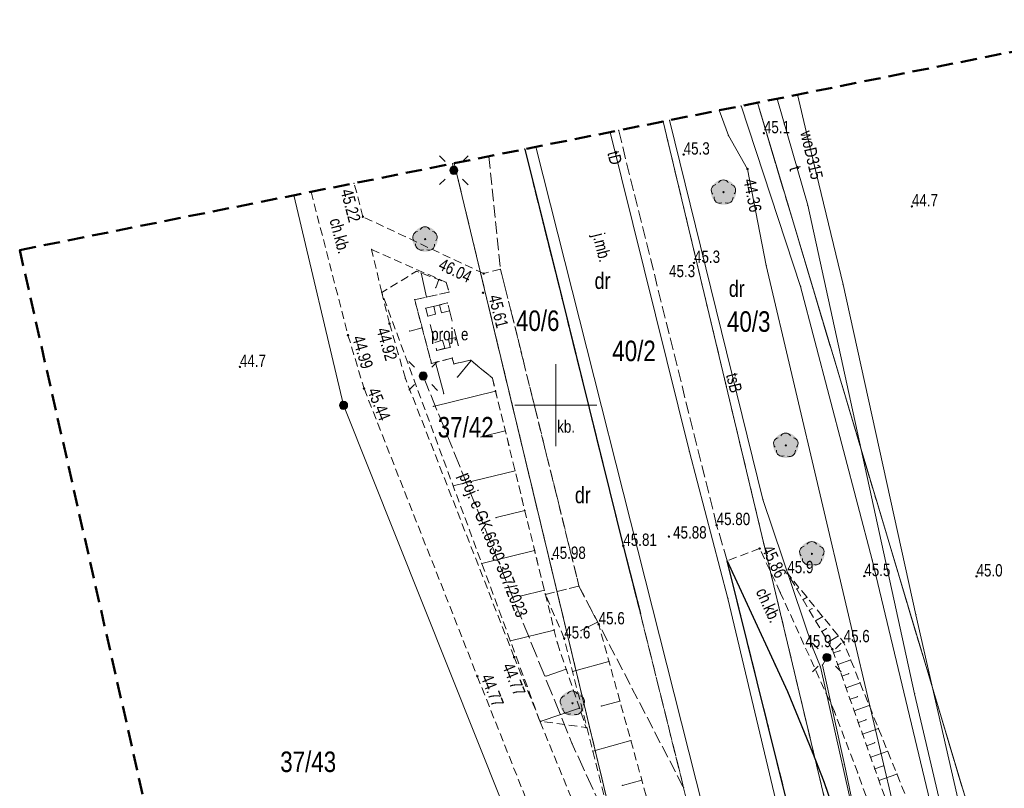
# Model space of a CAD drawing. Header units: metres. Extents: x 6439167 to 6439358, y 6043186 to 6043452.
# Tile 10 of 12: x 6439167 to 6439227, y 6043377 to 6043424. Entities that reach past the tile are written whole.
import ezdxf
from ezdxf.enums import TextEntityAlignment as Align

# ---------------------------------------------------------------- set-up
doc = ezdxf.new("R2010")
doc.units = ezdxf.units.M
for name, pattern in [('L_0_03', [1, 0.5, -0.5]), ('L_0_04', [1.5, 1, -0.5]), ('L_0_06', [2, 1.5, -0.5]), ('L_0_52', [1, 0.75, -0.25]), ('L_0_54', [1.25, 1, -0.25]), ('L_0_5A', [0.75, 0.5, -0.25]), ('L_0_FE', [1.5, 1, -0.5])]:
    doc.linetypes.add(name, pattern=pattern)
doc.layers.get('0').update_dxf_attribs({"linetype": 'CONTINUOUS', "lineweight": 18})
for name, color, linetype, lineweight in [('202_Punkt_graniczny_stabilizowany_trwale', 7, 'CONTINUOUS', 18), ('219_Linia_granicy', 7, 'CONTINUOUS', 18), ('AAA___MAPA_OPIS', 7, 'CONTINUOUS', 18), ('chodnik', 7, 'CONTINUOUS', 18), ('chodnik_Atr17', 7, 'CONTINUOUS', 18), ('drzewo_lisciaste', 7, 'CONTINUOUS', 18), ('jezdnia', 7, 'CONTINUOUS', 18), ('jezdnia_Atr17', 7, 'CONTINUOUS', 18), ('KR_ObiektKarto', 7, 'CONTINUOUS', 18), ('kraweznik', 7, 'CONTINUOUS', 18), ('latarnia', 7, 'CONTINUOUS', 18), ('latarnia___ob__projektowany', 7, 'CONTINUOUS', 18), ('latarnia___ob__projektowany_Atr17', 7, 'CONTINUOUS', 18), ('nOT_Budowle', 7, 'CONTINUOUS', 18), ('obszar_utwardzony', 7, 'CONTINUOUS', 18), ('obszar_utwardzony_Atr17', 7, 'CONTINUOUS', 18), ('pikieta_naturalna', 7, 'CONTINUOUS', 18), ('pikieta_naturalna_Atr2', 7, 'CONTINUOUS', 18), ('pikieta_sztuczna', 7, 'CONTINUOUS', 18), ('pikieta_sztuczna_Atr2', 7, 'CONTINUOUS', 18), ('przewod_elektroenergetyczny_podziemny', 7, 'CONTINUOUS', 18), ('przewod_elektroenergetyczny_podziemny___ob__projektowany', 7, 'CONTINUOUS', 18), ('przewod_elektroenergetyczny_podziemny___ob__projektowany_Atr1', 7, 'CONTINUOUS', 18), ('przewod_telekomunikacyjny_podziemny_Atr1', 7, 'CONTINUOUS', 18), ('przewod_wodociagowy', 7, 'CONTINUOUS', 18), ('przewod_wodociagowy_Atr1', 7, 'CONTINUOUS', 18), ('rzedna', 7, 'CONTINUOUS', 18), ('rzedna_Atr2', 7, 'CONTINUOUS', 18), ('skarpa_nieumocniona', 7, 'CONTINUOUS', 18), ('Zakres', 7, 'L_0_04', 50)]:
    doc.layers.add(name, color=color, linetype=linetype, lineweight=lineweight)
for name, color, linetype, lineweight, true_color in [('210_Oznaczenie_uzytku', 7, 'CONTINUOUS', 18, 0x008000), ('211_Nr_dzialki', 7, 'CONTINUOUS', 18, 0x008000), ('217_Granica_konturu_klasyfikcyjnego', 7, 'L_0_06', 18, 0x008000), ('218_Granica_uzytku', 7, 'L_0_03', 18, 0x008000), ('przewod_kanalizacyjny', 7, 'CONTINUOUS', 18, 0x803300), ('przewod_telekomunikacyjny_podziemny', 7, 'CONTINUOUS', 18, 0xff9100)]:
    doc.layers.add(name, color=color, linetype=linetype, lineweight=lineweight, true_color=true_color)
doc.styles.add('Arial CE', font='Arial CE.ttf')

# ---------------------------------------------------------------- blocks, each defined once
blk = doc.blocks.new('L_0_FE_1')
at = {"color": 0, "linetype": 'Continuous', "lineweight": 13, "flags": 128}
for points in [[(0, 0), (0, -1)], [(1, -1), (1, 0)], [(0, -1), (1, -1)]]:
    blk.add_lwpolyline(points, dxfattribs=at)
blk = doc.blocks.new('EGPG_S')
at = {"linetype": 'Continuous', "lineweight": 18}
blk.add_hatch(color=7, dxfattribs=at).paths.add_polyline_path([(0, -0.5, 1), (0, 0.5, 1)])
at = {"color": 0, "linetype": 'Continuous', "lineweight": 18}
blk.add_circle((0, 0), 0.5, dxfattribs=at)
blk = doc.blocks.new('OTZL')
at = {"linetype": 'Continuous', "lineweight": 13}
blk.add_hatch(color=7, dxfattribs=at).paths.add_polyline_path([(0, -1.54, 1), (0, 1.54, 1)])
at = {"linetype": 'Continuous', "lineweight": 18}
blk.add_hatch(color=0, dxfattribs=at).paths.add_polyline_path([(0, -0.07, 1), (0, 0.07, 1)])
at = {"color": 0, "linetype": 'Continuous', "lineweight": 18}
blk.add_circle((0, 0), 0.0721, dxfattribs=at)
for centre, radius, start, end in [((-0.02, 0.82), 0.68, 29.5388, 149.6209), ((-0.8, 0.24), 0.7, 101.6336, 222.6141), ((0.78, 0.24), 0.7, 318.5035, 78.3664), ((-0.46, -0.64), 0.7, 175.1009, 291.5014), ((0.46, -0.66), 0.7, 249.444, 4.8991)]:
    blk.add_arc(centre, radius, start, end, dxfattribs=at)
blk = doc.blocks.new('SUEO')
at = {"linetype": 'Continuous', "lineweight": 18}
blk.add_hatch(color=7, dxfattribs=at).paths.add_polyline_path([(0, -0.5, 1), (0, 0.5, 1)])
at = {"color": 0, "linetype": 'Continuous', "lineweight": 18, "flags": 128}
for points in [[(-1.06, 1.06), (-1.76, 1.76)], [(1.76, 1.76), (1.06, 1.06)], [(-1.74, -1.74), (-1.06, -1.06)], [(1.06, -1.06), (1.76, -1.76)]]:
    blk.add_lwpolyline(points, dxfattribs=at)
at = {"color": 0, "linetype": 'Continuous', "lineweight": 18}
blk.add_circle((0, 0), 0.5, dxfattribs=at)

msp = doc.modelspace()

# ---------------------------------------------------------------- hatches: boundary and pattern name
at = {"layer": 'pikieta_naturalna', "linetype": 'Continuous', "lineweight": 18}
for points in [[(6439212.68, 6043416.535, 1), (6439212.68, 6043416.625, 1)], [(6439207.79, 6043415.235, 1), (6439207.79, 6043415.325, 1)], [(6439221.7, 6043412.075, 1), (6439221.7, 6043412.165, 1)], [(6439208.42, 6043408.635, 1), (6439208.42, 6043408.725, 1)], [(6439208.42, 6043408.635, 1), (6439208.42, 6043408.725, 1)], [(6439180.74, 6043402.295, 1), (6439180.74, 6043402.385, 1)], [(6439180.74, 6043402.295, 1), (6439180.74, 6043402.385, 1)], [(6439214.11, 6043389.725, 1), (6439214.11, 6043389.815, 1)], [(6439218.8, 6043389.545, 1), (6439218.8, 6043389.635, 1)], [(6439225.64, 6043389.525, 1), (6439225.64, 6043389.615, 1)], [(6439202.61, 6043386.605, 1), (6439202.61, 6043386.695, 1)], [(6439200.51, 6043385.745, 1), (6439200.51, 6043385.835, 1)], [(6439216.85, 6043385.095, 1), (6439216.85, 6043385.185, 1)], [(6439217.54, 6043385.515, 1), (6439217.54, 6043385.605, 1)]]:
    msp.add_hatch(color=18, dxfattribs=at).paths.add_polyline_path(points)
at = {"layer": 'pikieta_sztuczna', "linetype": 'Continuous', "lineweight": 18}
for points in [[(6439188.24, 6043411.445, 1), (6439188.24, 6043411.535, 1)], [(6439195.6, 6043407.985, 1), (6439195.6, 6043408.075, 1)], [(6439195.56, 6043406.815, 1), (6439195.56, 6043406.905, 1)], [(6439189.86, 6043404.935, 1), (6439189.86, 6043405.025, 1)], [(6439187.33, 6043404.235, 1), (6439187.33, 6043404.325, 1)], [(6439188.31, 6043400.975, 1), (6439188.31, 6043401.065, 1)], [(6439209.8, 6043392.655, 1), (6439209.8, 6043392.745, 1)], [(6439206.89, 6043391.955, 1), (6439206.89, 6043392.045, 1)], [(6439204.11, 6043391.385, 1), (6439204.11, 6043391.475, 1)], [(6439212.42, 6043391.225, 1), (6439212.42, 6043391.315, 1)], [(6439199.78, 6043390.595, 1), (6439199.78, 6043390.685, 1)], [(6439197.46, 6043384.605, 1), (6439197.46, 6043384.695, 1)], [(6439195.21, 6043383.445, 1), (6439195.21, 6043383.535, 1)]]:
    msp.add_hatch(color=18, dxfattribs=at).paths.add_polyline_path(points)
at = {"layer": 'rzedna', "linetype": 'Continuous', "lineweight": 18}
msp.add_hatch(color=34, dxfattribs=at).paths.add_polyline_path([(6439211.68, 6043414.355, 1), (6439211.68, 6043414.445, 1)])

# ---------------------------------------------------------------- linework, layer by layer
for p in [(6439214.733, 6043418.933), (6439211.292, 6043418.246), (6439212.287, 6043418.444), (6439213.482, 6043418.683), (6439209.962, 6043417.98), (6439206.542, 6043417.297), (6439206.931, 6043417.374), (6439203.32, 6043416.653), (6439203.824, 6043416.754), (6439210.52, 6043416.44), (6439212.68, 6043416.58), (6439215.27, 6043416.61), (6439195.909, 6043415.172), (6439198.107, 6043415.611), (6439198.789, 6043415.747), (6439207.79, 6043415.28), (6439193.703, 6043414.731), (6439193.806, 6043414.752), (6439211.68, 6043414.4), (6439187.705, 6043413.533), (6439184.022, 6043412.797), (6439185.082, 6043413.009), (6439215.35, 6043412.19), (6439221.7, 6043412.12), (6439188.24, 6043411.49), (6439167.32, 6043409.46), (6439188.77, 6043409.5), (6439208.42, 6043408.68), (6439208.42, 6043408.68), (6439191.5, 6043408.17), (6439191.786, 6043408.063), (6439195.6, 6043408.03), (6439196.62, 6043408.29), (6439212.82, 6043408.51), (6439192.865, 6043407.657), (6439193.31, 6043407.49), (6439217.51, 6043407.36), (6439189.39, 6043406.87), (6439192.681, 6043407.167), (6439193.49, 6043406.9), (6439195.56, 6043406.86), (6439214.92, 6043407.25), (6439191.4, 6043406.43), (6439192.116, 6043406.591), (6439193.395, 6043406.237), (6439200.38, 6043406.49), (6439192.07, 6043405.917), (6439197.26, 6043405.78), (6439189.86, 6043404.98), (6439191.09, 6043404.523), (6439191.849, 6043404.722), (6439187.33, 6043404.28), (6439192.742, 6043403.35), (6439194.046, 6043403.65), (6439192.666, 6043402.614), (6439193.68, 6043402.88), (6439194.81, 6043402.75), (6439194.833, 6043402.731), (6439180.74, 6043402.34), (6439180.74, 6043402.34), (6439192.42, 6043402.55), (6439193.79, 6043402.52), (6439190.83, 6043401.64), (6439193.998, 6043401.721), (6439196.13, 6043401.66), (6439188.31, 6043401.02), (6439196.325, 6043400.866), (6439193.164, 6043400.711), (6439192.523, 6043399.934), (6439196.92, 6043398.438), (6439195.435, 6043398.074), (6439208.14, 6043397.17), (6439197.515, 6043396.01), (6439193.741, 6043395.085), (6439212.62, 6043394.26), (6439198.11, 6043393.582), (6439196.361, 6043393.153), (6439209.8, 6043392.7), (6439206.89, 6043392), (6439204.11, 6043391.43), (6439204.11, 6043391.43), (6439212.42, 6043391.27), (6439198.705, 6043391.154), (6439199.78, 6043390.64), (6439219.28, 6043390.58), (6439195.484, 6043390.364), (6439210.44, 6043390.52), (6439210.76, 6043389.82), (6439214.11, 6043389.77), (6439214.301, 6043389.447), (6439214.35, 6043389.476), (6439218.8, 6043389.59), (6439225.64, 6043389.57), (6439201.41, 6043388.98), (6439211.18, 6043388.94), (6439214.683, 6043388.802), (6439214.756, 6043388.845), (6439197.828, 6043388.365), (6439199.3, 6043388.725), (6439199.36, 6043388.48), (6439210.49, 6043388.23), (6439213.68, 6043388.6), (6439215.065, 6043388.156), (6439215.308, 6043388.3), (6439215.617, 6043387.611), (6439205.15, 6043387.32), (6439215.447, 6043387.511), (6439216.266, 6043387.124), (6439221.95, 6043387.24), (6439202.54, 6043386.786), (6439202.61, 6043386.65), (6439215.829, 6043386.865), (6439216.478, 6043386.378), (6439199.898, 6043386.298), (6439200.51, 6043385.79), (6439201.53, 6043386.266), (6439216.211, 6043386.22), (6439217.224, 6043385.948), (6439197.228, 6043385.64), (6439200.09, 6043385.52), (6439215.68, 6043385.16), (6439216.593, 6043385.575), (6439217.54, 6043385.56), (6439197.46, 6043384.65), (6439216.85, 6043385.14), (6439216.932, 6043384.909), (6439217.313, 6043385.044), (6439203.236, 6043384.388), (6439216.13, 6043384.06), (6439216.25, 6043384.17), (6439217.183, 6043384.202), (6439217.975, 6043384.484), (6439195.21, 6043383.49), (6439199.405, 6043383.494), (6439200.636, 6043383.911), (6439201.021, 6043383.775), (6439217.434, 6043383.496), (6439217.845, 6043383.642), (6439217.685, 6043382.789), (6439218.538, 6043383.092), (6439214.12, 6043382.56), (6439218.377, 6043382.239), (6439221.86, 6043382.42), (6439202.77, 6043381.665), (6439203.904, 6043381.979), (6439217.936, 6043382.082), (6439219.1, 6043381.7), (6439201.439, 6043381.544), (6439216.98, 6043381.33), (6439218.187, 6043381.375), (6439199.03, 6043380.76), (6439199.099, 6043380.75), (6439201.84, 6043380.36), (6439218.438, 6043380.669), (6439218.91, 6043380.836), (6439218.689, 6043379.962), (6439219.663, 6043380.308), (6439200.98, 6043379.4), (6439204.571, 6043379.57), (6439218.94, 6043379.255), (6439219.442, 6043379.433), (6439202.252, 6043378.927), (6439215.64, 6043378.85), (6439220.225, 6043378.916), (6439217.59, 6043378.11), (6439219.191, 6043378.548), (6439219.974, 6043378.031), (6439218.4, 6043377.6), (6439219.442, 6043377.842), (6439220.788, 6043377.524), (6439204.053, 6043376.832), (6439205.239, 6043377.161), (6439216.33, 6043377.08), (6439219.693, 6043377.135), (6439207.79, 6043376.69)]:
    msp.add_point(p)
at = {"layer": '202_Punkt_graniczny_stabilizowany_trwale'}
msp.add_point((6439187.06, 6043400), dxfattribs=at)
at = {"layer": '217_Granica_konturu_klasyfikcyjnego', "lineweight": 18, "flags": 128}
for points in [[(6439212.287, 6043418.444), (6439228.87, 6043363.01)], [(6439210.56, 6043344.96), (6439193.806, 6043414.752)]]:
    msp.add_lwpolyline(points, dxfattribs=at)
at = {"layer": '218_Granica_uzytku', "lineweight": 18, "flags": 128}
for points in [[(6439212.287, 6043418.444), (6439228.87, 6043363.01)], [(6439228.87, 6043363.01), (6439212.287, 6043418.444)], [(6439259.544, 6043194.923), (6439206.542, 6043417.297)], [(6439206.542, 6043417.297), (6439259.544, 6043194.923)], [(6439210.56, 6043344.96), (6439193.806, 6043414.752)], [(6439193.806, 6043414.752), (6439210.56, 6043344.96)]]:
    msp.add_lwpolyline(points, dxfattribs=at)
at = {"layer": '219_Linia_granicy', "linetype": 'Continuous', "lineweight": 18, "flags": 128}
for points in [[(6439228.87, 6043363.01), (6439212.287, 6043418.444)], [(6439206.542, 6043417.297), (6439259.544, 6043194.923)], [(6439216.53, 6043345.55), (6439198.789, 6043415.747)], [(6439210.56, 6043344.96), (6439193.806, 6043414.752)], [(6439184.022, 6043412.797), (6439187.06, 6043400)], [(6439187.06, 6043400), (6439199.98, 6043367.62)]]:
    msp.add_lwpolyline(points, dxfattribs=at)
at = {"layer": 'AAA___MAPA_OPIS', "linetype": 'Continuous', "lineweight": 18, "flags": 128}
for points in [[(6439200, 6043397.5), (6439200, 6043402.5)], [(6439197.5, 6043400), (6439202.5, 6043400)]]:
    msp.add_lwpolyline(points, dxfattribs=at)
at = {"layer": 'chodnik', "linetype": 'L_0_5A', "lineweight": 18, "flags": 128}
for points in [[(6439188.24, 6043411.49), (6439187.705, 6043413.533)], [(6439185.082, 6043413.009), (6439187.33, 6043404.28)], [(6439195.6, 6043408.03), (6439188.24, 6043411.49)], [(6439189.39, 6043406.87), (6439188.77, 6043409.5)], [(6439188.77, 6043409.5), (6439193.31, 6043407.49)], [(6439196.62, 6043408.29), (6439195.6, 6043408.03)], [(6439197.26, 6043405.78), (6439196.62, 6043408.29)], [(6439193.31, 6043407.49), (6439193.49, 6043406.9)], [(6439189.86, 6043404.98), (6439189.39, 6043406.87)], [(6439193.49, 6043406.9), (6439191.4, 6043406.43)], [(6439191.4, 6043406.43), (6439192.42, 6043402.55)], [(6439201.41, 6043388.98), (6439197.26, 6043405.78)], [(6439190.83, 6043401.64), (6439189.86, 6043404.98)], [(6439187.33, 6043404.28), (6439188.31, 6043401.02)], [(6439192.42, 6043402.55), (6439193.68, 6043402.88)], [(6439193.68, 6043402.88), (6439193.79, 6043402.52)], [(6439193.79, 6043402.52), (6439194.81, 6043402.75)], [(6439194.81, 6043402.75), (6439196.13, 6043401.66)], [(6439197.46, 6043384.65), (6439190.83, 6043401.64)], [(6439196.13, 6043401.66), (6439199.36, 6043388.48)], [(6439188.31, 6043401.02), (6439195.21, 6043383.49)], [(6439212.42, 6043391.27), (6439210.44, 6043390.52)], [(6439213.68, 6043388.6), (6439212.42, 6043391.27)], [(6439210.44, 6043390.52), (6439210.76, 6043389.82)], [(6439210.76, 6043389.82), (6439211.18, 6043388.94)], [(6439199.36, 6043388.48), (6439201.41, 6043388.98)], [(6439211.18, 6043388.94), (6439214.12, 6043382.56)], [(6439216.98, 6043381.33), (6439213.68, 6043388.6)], [(6439199.03, 6043380.76), (6439197.46, 6043384.65)], [(6439195.21, 6043383.49), (6439198.98, 6043374.01)], [(6439214.12, 6043382.56), (6439215.64, 6043378.85)], [(6439218.4, 6043377.6), (6439216.98, 6043381.33)], [(6439201.5, 6043374.7), (6439199.03, 6043380.76)], [(6439215.64, 6043378.85), (6439216.33, 6043377.08)], [(6439219.41, 6043374.77), (6439218.4, 6043377.6)], [(6439216.33, 6043377.08), (6439217.97, 6043372.28)]]:
    msp.add_lwpolyline(points, dxfattribs=at)
at = {"layer": 'drzewo_lisciaste', "color": 94, "true_color": 0x009900}
for p in [(6439210.22, 6043412.99), (6439192.03, 6043410.13), (6439214.02, 6043397.56), (6439215.61, 6043390.95), (6439201.01, 6043381.84)]:
    msp.add_point(p, dxfattribs=at)
at = {"layer": 'jezdnia', "linetype": 'L_0_52', "lineweight": 18, "flags": 128}
for points in [[(6439209.8, 6043392.7), (6439203.824, 6043416.754)], [(6439198.107, 6043415.611), (6439200.38, 6043406.49)], [(6439200.38, 6043406.49), (6439204.11, 6043391.43)], [(6439210.44, 6043390.52), (6439209.8, 6043392.7)], [(6439204.11, 6043391.43), (6439205.15, 6043387.32)], [(6439223.21, 6043339.07), (6439210.44, 6043390.52)], [(6439205.15, 6043387.32), (6439207.79, 6043376.69)], [(6439207.79, 6043376.69), (6439211.19, 6043362.77)]]:
    msp.add_lwpolyline(points, dxfattribs=at)
at = {"layer": 'KR_ObiektKarto', "linetype": 'Continuous', "lineweight": 18, "flags": 128}
for points in [[(6439192.116, 6043406.591), (6439191.786, 6043408.063)], [(6439192.865, 6043407.657), (6439192.681, 6043407.167)], [(6439191.849, 6043404.722), (6439191.09, 6043404.523)], [(6439192.666, 6043402.614), (6439193.164, 6043400.711)], [(6439194.833, 6043402.731), (6439193.998, 6043401.721)], [(6439196.325, 6043400.866), (6439192.523, 6043399.934)], [(6439196.92, 6043398.438), (6439195.435, 6043398.074)], [(6439197.515, 6043396.01), (6439193.741, 6043395.085)], [(6439198.11, 6043393.582), (6439196.361, 6043393.153)], [(6439198.705, 6043391.154), (6439195.484, 6043390.364)], [(6439214.301, 6043389.447), (6439214.35, 6043389.476)], [(6439214.683, 6043388.802), (6439214.756, 6043388.845)], [(6439199.3, 6043388.725), (6439197.828, 6043388.365)], [(6439215.065, 6043388.156), (6439215.308, 6043388.3)], [(6439215.447, 6043387.511), (6439215.617, 6043387.611)], [(6439215.829, 6043386.865), (6439216.266, 6043387.124)], [(6439202.54, 6043386.786), (6439201.53, 6043386.266)], [(6439216.211, 6043386.22), (6439216.478, 6043386.378)], [(6439199.898, 6043386.298), (6439197.228, 6043385.64)], [(6439216.593, 6043385.575), (6439217.224, 6043385.948)], [(6439216.932, 6043384.909), (6439217.313, 6043385.044)], [(6439203.236, 6043384.388), (6439201.021, 6043383.775)], [(6439217.183, 6043384.202), (6439217.975, 6043384.484)], [(6439200.636, 6043383.911), (6439199.405, 6043383.494)], [(6439217.434, 6043383.496), (6439217.845, 6043383.642)], [(6439217.685, 6043382.789), (6439218.538, 6043383.092)], [(6439217.936, 6043382.082), (6439218.377, 6043382.239)], [(6439203.904, 6043381.979), (6439202.77, 6043381.665)], [(6439218.187, 6043381.375), (6439219.1, 6043381.7)], [(6439201.439, 6043381.544), (6439199.099, 6043380.75)], [(6439218.438, 6043380.669), (6439218.91, 6043380.836)], [(6439218.689, 6043379.962), (6439219.663, 6043380.308)], [(6439204.571, 6043379.57), (6439202.252, 6043378.927)], [(6439218.94, 6043379.255), (6439219.442, 6043379.433)], [(6439219.191, 6043378.548), (6439220.225, 6043378.916)], [(6439219.442, 6043377.842), (6439219.974, 6043378.031)], [(6439219.693, 6043377.135), (6439220.788, 6043377.524)], [(6439205.239, 6043377.161), (6439204.053, 6043376.832)]]:
    msp.add_lwpolyline(points, dxfattribs=at)
at = {"layer": 'kraweznik', "linetype": 'Continuous', "lineweight": 25, "flags": 128}
for points in [[(6439198.107, 6043415.611), (6439200.38, 6043406.49), (6439204.11, 6043391.43), (6439205.15, 6043387.32)], [(6439223.21, 6043339.07), (6439210.44, 6043390.52), (6439210.76, 6043389.82), (6439211.18, 6043388.94), (6439214.12, 6043382.56), (6439215.64, 6043378.85), (6439216.33, 6043377.08), (6439217.97, 6043372.28), (6439218.51, 6043370.35), (6439222.37, 6043354.8), (6439222.66, 6043352.74), (6439222.97, 6043347.49), (6439223.51, 6043339.12)]]:
    msp.add_lwpolyline(points, dxfattribs=at)
at = {"layer": 'latarnia'}
for p in [(6439193.78, 6043414.32), (6439216.52, 6043384.63)]:
    msp.add_point(p, dxfattribs=at)
at = {"layer": 'latarnia___ob__projektowany'}
msp.add_point((6439191.91, 6043401.79), dxfattribs=at)
at = {"layer": 'nOT_Budowle', "linetype": 'L_0_FE', "lineweight": 18, "flags": 128}
msp.add_lwpolyline([(6439192.07, 6043405.917), (6439193.395, 6043406.237), (6439194.046, 6043403.65), (6439192.742, 6043403.35)], close=True, dxfattribs=at)
at = {"layer": 'obszar_utwardzony', "linetype": 'L_0_52', "lineweight": 13, "flags": 128}
for points in [[(6439195.909, 6043415.172), (6439196.62, 6043408.29)], [(6439200.38, 6043406.49), (6439198.107, 6043415.611)], [(6439196.62, 6043408.29), (6439197.26, 6043405.78)], [(6439204.11, 6043391.43), (6439200.38, 6043406.49)], [(6439197.26, 6043405.78), (6439201.41, 6043388.98)], [(6439205.15, 6043387.32), (6439204.11, 6043391.43)], [(6439201.41, 6043388.98), (6439207.79, 6043376.69)], [(6439207.79, 6043376.69), (6439205.15, 6043387.32)]]:
    msp.add_lwpolyline(points, dxfattribs=at)
at = {"layer": 'obszar_utwardzony', "linetype": 'L_0_52', "lineweight": 18, "flags": 128}
msp.add_lwpolyline([(6439214.12, 6043382.56), (6439215.64, 6043378.85), (6439216.33, 6043377.08), (6439217.97, 6043372.28), (6439218.51, 6043370.35), (6439222.37, 6043354.8), (6439222.66, 6043352.74), (6439222.97, 6043347.49), (6439223.51, 6043339.12), (6439223.21, 6043339.07), (6439210.44, 6043390.52)], close=True, dxfattribs=at)
at = {"layer": 'pikieta_naturalna', "linetype": 'Continuous', "lineweight": 18}
for centre in [(6439212.68, 6043416.58), (6439207.79, 6043415.28), (6439221.7, 6043412.12), (6439208.42, 6043408.68), (6439208.42, 6043408.68), (6439180.74, 6043402.34), (6439180.74, 6043402.34), (6439214.11, 6043389.77), (6439218.8, 6043389.59), (6439225.64, 6043389.57), (6439202.61, 6043386.65), (6439200.51, 6043385.79), (6439216.85, 6043385.14), (6439217.54, 6043385.56)]:
    msp.add_circle(centre, 0.045, dxfattribs=at)
at = {"layer": 'pikieta_sztuczna', "linetype": 'Continuous', "lineweight": 18}
for centre in [(6439188.24, 6043411.49), (6439195.6, 6043408.03), (6439195.56, 6043406.86), (6439189.86, 6043404.98), (6439187.33, 6043404.28), (6439188.31, 6043401.02), (6439209.8, 6043392.7), (6439206.89, 6043392), (6439204.11, 6043391.43), (6439212.42, 6043391.27), (6439199.78, 6043390.64), (6439197.46, 6043384.65), (6439195.21, 6043383.49)]:
    msp.add_circle(centre, 0.045, dxfattribs=at)
at = {"layer": 'przewod_elektroenergetyczny_podziemny', "color": 1, "linetype": 'Continuous', "lineweight": 18, "true_color": 0xff0000, "flags": 128}
for points in [[(6439193.703, 6043414.731), (6439193.78, 6043414.32)], [(6439216.52, 6043384.63), (6439216.25, 6043384.17), (6439217.59, 6043378.11), (6439218.8, 6043372.37), (6439221.07, 6043364), (6439221.95, 6043359.97), (6439222.66, 6043357.03), (6439224.36, 6043355.7), (6439222.93, 6043353.73), (6439224.42, 6043346.46), (6439226.01, 6043340.64), (6439227.75, 6043333.96), (6439229.33, 6043327.02)]]:
    msp.add_lwpolyline(points, dxfattribs=at)
at = {"layer": 'przewod_elektroenergetyczny_podziemny___ob__projektowany', "color": 1, "linetype": 'L_0_54', "lineweight": 18, "true_color": 0xff0000, "flags": 128}
msp.add_lwpolyline([(6439191.91, 6043401.79), (6439200.98, 6043379.4), (6439204.82, 6043370.99), (6439206.87, 6043362.58), (6439207.03, 6043361.93)], dxfattribs=at)
at = {"layer": 'przewod_kanalizacyjny', "linetype": 'Continuous', "lineweight": 18, "flags": 128}
msp.add_lwpolyline([(6439236.59, 6043319.52), (6439236.58, 6043319.59), (6439236.52, 6043319.87), (6439222.69, 6043366.6), (6439212.82, 6043408.51), (6439211.68, 6043414.4), (6439210.52, 6043416.44), (6439209.962, 6043417.98)], dxfattribs=at)
at = {"layer": 'przewod_telekomunikacyjny_podziemny', "linetype": 'Continuous', "lineweight": 18, "flags": 128}
for points in [[(6439211.292, 6043418.246), (6439214.92, 6043407.25), (6439219.28, 6043390.58), (6439224.63, 6043368.26), (6439229.24, 6043346.26), (6439231.22, 6043330.78), (6439234.97, 6043317.05), (6439240.68, 6043296.41), (6439247.91, 6043270.22), (6439250.58, 6043258.93), (6439253.14, 6043251.73), (6439255.17, 6043242.89), (6439262.35, 6043220.09), (6439264.51, 6043213.94), (6439268.761, 6043196.843)], [(6439213.482, 6043418.683), (6439215.35, 6043412.19), (6439221.86, 6043382.42), (6439227.55, 6043358.19), (6439232.81, 6043336.38), (6439234.95, 6043326.67), (6439236.48, 6043322.05), (6439236.01, 6043319.67), (6439239.52, 6043315.57), (6439240.94, 6043310.98), (6439242.83, 6043302.04), (6439243.73, 6043298.08), (6439243.63, 6043295.37), (6439244.34, 6043293.56)], [(6439206.931, 6043417.374), (6439212.62, 6043394.26), (6439215.68, 6043385.16), (6439216.13, 6043384.06), (6439218.76, 6043372.36), (6439221.02, 6043364), (6439221.92, 6043359.96), (6439222.64, 6043357.02), (6439222.9, 6043353.72), (6439224.39, 6043346.44), (6439227.75, 6043333.96), (6439229.31, 6043327.01)], [(6439203.32, 6043416.653), (6439208.14, 6043397.17), (6439210.49, 6043388.23), (6439215.65, 6043366.52), (6439219.72, 6043350.22), (6439223.2, 6043336.19), (6439225.7, 6043326.36)]]:
    msp.add_lwpolyline(points, dxfattribs=at)
at = {"layer": 'przewod_wodociagowy', "color": 5, "linetype": 'Continuous', "lineweight": 18, "true_color": 0x0000ff, "flags": 128}
msp.add_lwpolyline([(6439242.95, 6043297.43), (6439241.17, 6043306.12), (6439237.97, 6043318.59), (6439234.88, 6043331.58), (6439227.1, 6043364.66), (6439221.95, 6043387.24), (6439217.51, 6043407.36), (6439215.27, 6043416.61), (6439214.733, 6043418.933)], dxfattribs=at)
at = {"layer": 'rzedna', "color": 34, "linetype": 'Continuous', "lineweight": 18, "true_color": 0x994c00}
msp.add_circle((6439211.68, 6043414.4), 0.045, dxfattribs=at)
at = {"layer": 'skarpa_nieumocniona', "linetype": 'L_0_5A', "lineweight": 13, "flags": 128}
msp.add_lwpolyline([(6439200.09, 6043385.52), (6439201.84, 6043380.36), (6439199.03, 6043380.76), (6439189.39, 6043406.87), (6439191.5, 6043408.17), (6439193.31, 6043407.49), (6439193.49, 6043406.9), (6439191.4, 6043406.43), (6439192.42, 6043402.55), (6439193.68, 6043402.88), (6439193.79, 6043402.52), (6439194.81, 6043402.75), (6439196.13, 6043401.66), (6439199.36, 6043388.48)], close=True, dxfattribs=at)
at = {"layer": 'skarpa_nieumocniona', "linetype": 'L_0_5A', "lineweight": 18, "flags": 128}
for points in [[(6439216.85, 6043385.14), (6439214.11, 6043389.77), (6439217.54, 6043385.56), (6439222.05, 6043374.4), (6439220.97, 6043373.54)], [(6439200.51, 6043385.79), (6439199.36, 6043388.48), (6439201.41, 6043388.98), (6439202.61, 6043386.65), (6439214.17, 6043344.92), (6439219.51, 6043325.34), (6439219.57, 6043325.04), (6439216.7, 6043324.33), (6439216.27, 6043325.73), (6439211.13, 6043344.15), (6439207.32, 6043359.56), (6439206.2, 6043363.37)]]:
    msp.add_lwpolyline(points, close=True, dxfattribs=at)
at = {"layer": 'Zakres', "lineweight": 50, "flags": 128}
msp.add_lwpolyline([(6439167.32, 6043409.46), (6439237.59, 6043423.5), (6439256.64, 6043347.97), (6439351.43, 6043307.74), (6439326.14, 6043247.45), (6439277.59, 6043265.79), (6439292.27, 6043201.74), (6439217.76, 6043186.22)], close=True, dxfattribs=at)

# ---------------------------------------------------------------- block references
at = {"layer": '202_Punkt_graniczny_stabilizowany_trwale', "color": 18, "linetype": 'Continuous', "xscale": 0.5, "yscale": 0.5, "zscale": 0.5}
msp.add_blockref('EGPG_S', (6439187.06, 6043400), dxfattribs=at)
at = {"layer": 'drzewo_lisciaste', "color": 94, "linetype": 'Continuous', "xscale": 0.5, "yscale": 0.5, "zscale": 0.5}
for p in [(6439210.22, 6043412.99), (6439192.03, 6043410.13), (6439214.02, 6043397.56), (6439215.61, 6043390.95), (6439201.01, 6043381.84)]:
    msp.add_blockref('OTZL', p, dxfattribs=at)
at = {"layer": 'latarnia', "color": 18, "linetype": 'Continuous', "xscale": 0.5, "yscale": 0.5, "zscale": 0.5}
for p in [(6439193.78, 6043414.32), (6439216.52, 6043384.63)]:
    msp.add_blockref('SUEO', p, dxfattribs=at)
at = {"layer": 'latarnia___ob__projektowany', "color": 18, "linetype": 'Continuous', "xscale": 0.5, "yscale": 0.5, "zscale": 0.5}
msp.add_blockref('SUEO', (6439191.91, 6043401.79), dxfattribs=at)
at = {"layer": 'nOT_Budowle', "linetype": 'Continuous', "xscale": 0.5, "yscale": 0.5, "zscale": 0.5}
for p, rotation in [((6439193.395, 6043406.237), 284.12), ((6439192.07, 6043405.917), 13.58), ((6439192.742, 6043403.35), 104.67), ((6439194.046, 6043403.65), 192.96)]:
    msp.add_blockref('L_0_FE_1', p, dxfattribs=dict(at, rotation=rotation))

# ---------------------------------------------------------------- texts
at = {"layer": '210_Oznaczenie_uzytku', "style": 'Arial CE', "width": 0.78}
for p in [(6439202.36, 6043408.09), (6439210.54, 6043407.61), (6439201.16, 6043395.03)]:
    msp.add_text('dr', height=1, dxfattribs=at).set_placement(p, align=Align.TOP_LEFT)
at = {"layer": '211_Nr_dzialki', "style": 'Arial CE', "width": 0.78}
for s, p in [('40/6', (6439197.57, 6043405.78)), ('40/3', (6439210.43, 6043405.73)), ('40/2', (6439203.44, 6043403.94)), ('37/42', (6439192.8, 6043399.29)), ('37/43', (6439183.2, 6043378.9))]:
    msp.add_text(s, height=1.25, dxfattribs=at).set_placement(p, align=Align.TOP_LEFT)
at = {"layer": 'chodnik_Atr17', "color": 18, "style": 'Arial CE', "width": 0.78}
for rotation, p in [(284.7, (6439186.92, 6043411.48)), (294.7, (6439212.851, 6043388.964))]:
    msp.add_text('ch.kb.', height=0.75, rotation=rotation, dxfattribs=at).set_placement(p, align=Align.TOP_LEFT)
at = {"layer": 'jezdnia_Atr17', "color": 18, "style": 'Arial CE', "width": 0.78}
msp.add_text('j.mb.', height=0.75, rotation=284.1, dxfattribs=at).set_placement((6439202.96, 6043410.57), align=Align.TOP_LEFT)
at = {"layer": 'latarnia___ob__projektowany_Atr17', "color": 18, "style": 'Arial CE', "width": 0.78}
msp.add_text('proj. e', height=0.75, dxfattribs=at).set_placement((6439192.4, 6043404.71), align=Align.TOP_LEFT)
at = {"layer": 'obszar_utwardzony_Atr17', "color": 18, "style": 'Arial CE', "width": 0.78}
msp.add_text('kb.', height=0.75, dxfattribs=at).set_placement((6439200.08, 6043399.08), align=Align.TOP_LEFT)
at = {"layer": 'pikieta_naturalna_Atr2', "color": 18, "style": 'Arial CE', "width": 0.78}
for s, p in [('45.1', (6439212.68, 6043417.33)), ('45.3', (6439207.79, 6043416.03)), ('44.7', (6439221.7, 6043412.87)), ('45.3', (6439208.42, 6043409.43)), ('45.3', (6439206.9, 6043408.56)), ('44.7', (6439180.74, 6043403.09)), ('44.7', (6439180.74, 6043403.09)), ('45.9', (6439214.11, 6043390.52)), ('45.5', (6439218.8, 6043390.34)), ('45.0', (6439225.64, 6043390.32)), ('45.6', (6439202.61, 6043387.4)), ('45.6', (6439200.51, 6043386.54)), ('45.9', (6439215.21, 6043386.01)), ('45.6', (6439217.54, 6043386.31))]:
    msp.add_text(s, height=0.75, dxfattribs=at).set_placement(p, align=Align.TOP_LEFT)
at = {"layer": 'pikieta_sztuczna_Atr2', "color": 18, "style": 'Arial CE', "width": 0.78}
for s, rotation, p in [('45.22', 284.7, (6439187.6, 6043413.26)), ('46.04', 334.8, (6439193.105, 6043408.994)), ('45.61', -75.7, (6439196.617, 6043406.815)), ('44.92', -73.8, (6439189.78, 6043404.82)), ('44.99', -73.3, (6439188.298, 6043404.336)), ('45.44', -68.4, (6439189.198, 6043401.166)), ('45.86', 295.3, (6439213.218, 6043391.56)), ('44.77', 292.1, (6439197.41, 6043384.39)), ('44.77', 291.7, (6439196.107, 6043383.717))]:
    msp.add_text(s, height=0.75, rotation=rotation, dxfattribs=at).set_placement(p, align=Align.TOP_LEFT)
for s, p in [('45.80', (6439209.8, 6043393.45)), ('45.88', (6439207.147, 6043392.632)), ('45.81', (6439204.114, 6043392.184)), ('45.98', (6439199.78, 6043391.39))]:
    msp.add_text(s, height=0.75, dxfattribs=at).set_placement(p, align=Align.TOP_LEFT)
at = {"layer": 'przewod_elektroenergetyczny_podziemny___ob__projektowany_Atr1', "color": 1, "style": 'Arial CE', "width": 0.78}
msp.add_text('proj. e GK.6630-307/2023', height=0.75, rotation=292.1, dxfattribs=at).set_placement((6439194.78, 6043396), align=Align.TOP_LEFT)
at = {"layer": 'przewod_telekomunikacyjny_podziemny_Atr1', "color": 30, "style": 'Arial CE', "width": 0.78}
for s, rotation, p in [('tD', 283.9, (6439203.86, 6043415.57)), ('t', -73.9, (6439214.93, 6043414.66)), ('tsB', 283.8, (6439211.094, 6043402.03))]:
    msp.add_text(s, height=0.75, rotation=rotation, dxfattribs=at).set_placement(p, align=Align.TOP_LEFT)
at = {"layer": 'przewod_wodociagowy_Atr1', "color": 5, "style": 'Arial CE', "width": 0.78}
msp.add_text('woD315', height=0.75, rotation=283.1, dxfattribs=at).set_placement((6439215.62, 6043416.8), align=Align.TOP_LEFT)
at = {"layer": 'rzedna_Atr2', "color": 18, "style": 'Arial CE', "width": 0.78}
msp.add_text('44.36', height=0.75, rotation=281, dxfattribs=at).set_placement((6439212.168, 6043413.871), align=Align.TOP_LEFT)

doc.saveas('drawing.dxf')
